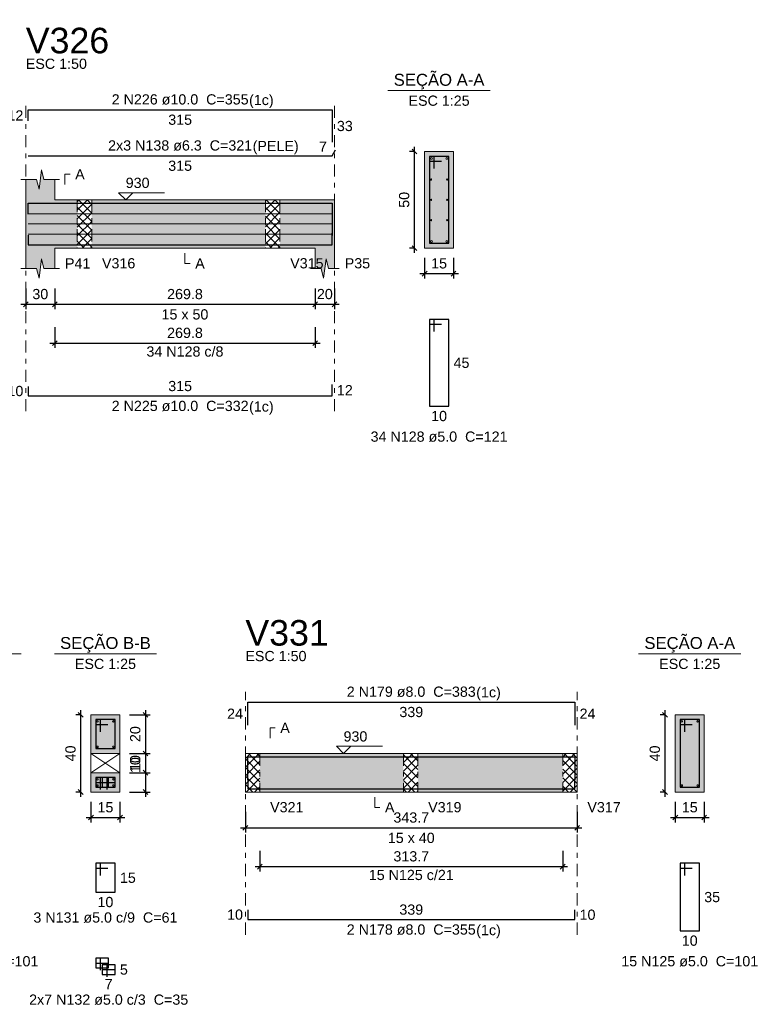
# Model space of a CAD drawing. Header units: millimetres. Extents: x 0 to 119, y 0 to 84.
# Tile 23 of 30: x 79 to 94, y 21 to 42. Entities that reach past the tile are written whole.
import ezdxf

# ---------------------------------------------------------------- set-up
doc = ezdxf.new("R2010")
doc.units = ezdxf.units.MM
doc.header["$MEASUREMENT"] = 0
doc.linetypes.add('DASHDOT', pattern=[2.54, 1.27, -0.635, 0, -0.635])
doc.linetypes.add('NULL', pattern=[0])
doc.layers.get('0').update_dxf_attribs({"lineweight": 18})
for name, color, linetype, lineweight in [('Descrição da armadura', 7, 'Continuous', 0), ('DT-Arm complementar', 5, 'Continuous', 5), ('DT-Barras na forma', 2, 'Continuous', 30), ('DT-Barras no corte', 5, 'Continuous', 5), ('DT-Barras rebatidas', 2, 'Continuous', 30), ('DT-Cotas', 9, 'Continuous', 5), ('DT-Forma', 5, 'Continuous', 5), ('DT-Hachura forma vigas', 254, 'Continuous', 5), ('DT-Hachura intersecção vigas', 9, 'Continuous', 5), ('DT-Hachura seção vigas', 254, 'Continuous', 5), ('DT-Pontilhado', 9, 'DASHDOT', 5), ('DT-Textos', 7, 'Continuous', 5), ('DT-Título', 3, 'Continuous', 20), ('Textos armaduras', 7, 'Continuous', 0)]:
    doc.layers.add(name, color=color, linetype=linetype, lineweight=lineweight)
doc.styles.add('Arial', font='txt')
doc.dimstyles.new('UM_25.000000', dxfattribs={"dimtxt": 0.18, "dimasz": 0.1, "dimexe": 0.1, "dimexo": 0.2, "dimgap": 0, "dimtad": 1, "dimtih": 1, "dimtoh": 1, "dimdec": 1, "dimlfac": 25, "dimzin": 0, "dimdsep": 46, "dimtxsty": 'Standard', "dimcen": 0.09, "dimdle": 0.1, "dimadec": 1, "dimazin": 2, "dimtfac": 1, "dimtdec": 4, "dimtofl": 0, "dimtmove": 0, "dimatfit": 3, "dimfxl": 1, "dimtolj": 1, "dimarcsym": 0})
doc.dimstyles.new('UM_50.000000', dxfattribs={"dimtxt": 0.18, "dimasz": 0.1, "dimexe": 0.1, "dimexo": 0.2, "dimgap": 0, "dimtad": 1, "dimtih": 1, "dimtoh": 1, "dimdec": 1, "dimlfac": 50, "dimzin": 0, "dimdsep": 46, "dimtxsty": 'Standard', "dimcen": 0.09, "dimdle": 0.1, "dimadec": 1, "dimazin": 2, "dimtfac": 1, "dimtdec": 4, "dimtofl": 0, "dimtmove": 0, "dimatfit": 3, "dimfxl": 1, "dimtolj": 1, "dimarcsym": 0})

# ---------------------------------------------------------------- blocks, each defined once
blk = doc.blocks.new('_Oblique')
at = {"color": 0, "linetype": 'ByBlock', "lineweight": -2}
blk.add_line((-0.5, -0.5), (0.5, 0.5), dxfattribs=at)
blk = doc.blocks.new('*D220')
at = {"layer": 'Defpoints', "color": 0}
for p in [(78.981, 36.2), (79.581, 36.2), (79.581, 35.671)]:
    blk.add_point(p, dxfattribs=at)
at = {"layer": 'DT-Cotas', "color": 0, "lineweight": -2}
for p, q in [((78.981, 36), (78.981, 35.571)), ((79.581, 36), (79.581, 35.571)), ((78.881, 35.671), (79.681, 35.671))]:
    blk.add_line(p, q, dxfattribs=at)
at = {"layer": 'DT-Cotas', "color": 0, "lineweight": -2, "xscale": 0.1, "yscale": 0.1, "zscale": 0.1, "rotation": 180}
blk.add_blockref('_Oblique', (78.981, 35.671), dxfattribs=at)
at = {"layer": 'DT-Cotas', "color": 0, "lineweight": -2, "xscale": 0.1, "yscale": 0.1, "zscale": 0.1}
blk.add_blockref('_Oblique', (79.581, 35.671), dxfattribs=at)
at = {"layer": 'DT-Cotas', "color": 7, "insert": (79.281, 35.882), "char_height": 0.2118, "attachment_point": 5, "rotation": 0.0057, "style": 'Arial'}
blk.add_mtext('\\A1;30', dxfattribs=at)
blk = doc.blocks.new('*D221')
at = {"layer": 'Defpoints', "color": 0}
for p in [(79.581, 36.2), (84.977, 36.2), (84.977, 35.671)]:
    blk.add_point(p, dxfattribs=at)
at = {"layer": 'DT-Cotas', "color": 0, "lineweight": -2}
for p, q in [((79.581, 36), (79.581, 35.571)), ((84.977, 36), (84.977, 35.571)), ((79.481, 35.671), (85.077, 35.671))]:
    blk.add_line(p, q, dxfattribs=at)
at = {"layer": 'DT-Cotas', "color": 0, "lineweight": -2, "xscale": 0.1, "yscale": 0.1, "zscale": 0.1, "rotation": 180}
blk.add_blockref('_Oblique', (79.581, 35.671), dxfattribs=at)
at = {"layer": 'DT-Cotas', "color": 0, "lineweight": -2, "xscale": 0.1, "yscale": 0.1, "zscale": 0.1}
blk.add_blockref('_Oblique', (84.977, 35.671), dxfattribs=at)
at = {"layer": 'DT-Cotas', "color": 7, "insert": (82.279, 35.882), "char_height": 0.2118, "attachment_point": 5, "rotation": 0.0057, "style": 'Arial'}
blk.add_mtext('\\A1;269.8', dxfattribs=at)
blk = doc.blocks.new('*D222')
at = {"layer": 'Defpoints', "color": 0}
for p in [(84.977, 36.2), (85.377, 36.2), (85.377, 35.671)]:
    blk.add_point(p, dxfattribs=at)
at = {"layer": 'DT-Cotas', "color": 0, "lineweight": -2}
for p, q in [((84.977, 36), (84.977, 35.571)), ((85.377, 36), (85.377, 35.571)), ((84.877, 35.671), (85.477, 35.671))]:
    blk.add_line(p, q, dxfattribs=at)
at = {"layer": 'DT-Cotas', "color": 0, "lineweight": -2, "xscale": 0.1, "yscale": 0.1, "zscale": 0.1, "rotation": 180}
blk.add_blockref('_Oblique', (84.977, 35.671), dxfattribs=at)
at = {"layer": 'DT-Cotas', "color": 0, "lineweight": -2, "xscale": 0.1, "yscale": 0.1, "zscale": 0.1}
blk.add_blockref('_Oblique', (85.377, 35.671), dxfattribs=at)
at = {"layer": 'DT-Cotas', "color": 7, "insert": (85.177, 35.882), "char_height": 0.2118, "attachment_point": 5, "rotation": 0.0057, "style": 'Arial'}
blk.add_mtext('\\A1;20', dxfattribs=at)
blk = doc.blocks.new('*D223')
at = {"layer": 'Defpoints', "color": 0}
for p in [(87.033, 38.836), (87.244, 38.836), (87.244, 36.836)]:
    blk.add_point(p, dxfattribs=at)
at = {"layer": 'DT-Cotas', "color": 0, "lineweight": -2}
for p, q in [((87.044, 38.836), (86.933, 38.836)), ((87.033, 36.736), (87.033, 38.936)), ((87.044, 36.836), (86.933, 36.836))]:
    blk.add_line(p, q, dxfattribs=at)
at = {"layer": 'DT-Cotas', "color": 0, "lineweight": -2, "xscale": 0.1, "yscale": 0.1, "zscale": 0.1}
for p, rotation in [((87.033, 38.836), 90), ((87.033, 36.836), 270)]:
    blk.add_blockref('_Oblique', p, dxfattribs=dict(at, rotation=rotation))
at = {"layer": 'DT-Cotas', "color": 7, "insert": (86.821, 37.836), "char_height": 0.2118, "attachment_point": 5, "rotation": 90, "style": 'Arial'}
blk.add_mtext('\\A1;50', dxfattribs=at)
blk = doc.blocks.new('*D224')
at = {"layer": 'Defpoints', "color": 0}
for p in [(87.244, 36.836), (87.844, 36.836), (87.844, 36.306)]:
    blk.add_point(p, dxfattribs=at)
at = {"layer": 'DT-Cotas', "color": 0, "lineweight": -2}
for p, q in [((87.244, 36.636), (87.244, 36.206)), ((87.844, 36.636), (87.844, 36.206)), ((87.144, 36.306), (87.944, 36.306))]:
    blk.add_line(p, q, dxfattribs=at)
at = {"layer": 'DT-Cotas', "color": 0, "lineweight": -2, "xscale": 0.1, "yscale": 0.1, "zscale": 0.1, "rotation": 180}
blk.add_blockref('_Oblique', (87.244, 36.306), dxfattribs=at)
at = {"layer": 'DT-Cotas', "color": 0, "lineweight": -2, "xscale": 0.1, "yscale": 0.1, "zscale": 0.1}
blk.add_blockref('_Oblique', (87.844, 36.306), dxfattribs=at)
at = {"layer": 'DT-Cotas', "color": 7, "insert": (87.544, 36.518), "char_height": 0.2118, "attachment_point": 5, "rotation": 0.0057, "style": 'Arial'}
blk.add_mtext('\\A1;15', dxfattribs=at)
blk = doc.blocks.new('*D225')
at = {"layer": 'Defpoints', "color": 0}
for p in [(79.581, 35.395), (84.977, 35.395), (84.977, 34.866)]:
    blk.add_point(p, dxfattribs=at)
at = {"layer": 'DT-Cotas', "color": 0, "lineweight": -2}
for p, q in [((79.581, 35.195), (79.581, 34.766)), ((84.977, 35.195), (84.977, 34.766)), ((79.481, 34.866), (85.077, 34.866))]:
    blk.add_line(p, q, dxfattribs=at)
at = {"layer": 'DT-Cotas', "color": 0, "lineweight": -2, "xscale": 0.1, "yscale": 0.1, "zscale": 0.1, "rotation": 180}
blk.add_blockref('_Oblique', (79.581, 34.866), dxfattribs=at)
at = {"layer": 'DT-Cotas', "color": 0, "lineweight": -2, "xscale": 0.1, "yscale": 0.1, "zscale": 0.1}
blk.add_blockref('_Oblique', (84.977, 34.866), dxfattribs=at)
at = {"layer": 'DT-Cotas', "color": 7, "insert": (82.279, 35.078), "char_height": 0.2118, "attachment_point": 5, "rotation": 0.0057, "style": 'Arial'}
blk.add_mtext('\\A1;269.8', dxfattribs=at)
blk = doc.blocks.new('*D275')
at = {"layer": 'Defpoints', "color": 0}
for p in [(80.119, 27.163), (80.331, 27.163), (80.331, 25.563)]:
    blk.add_point(p, dxfattribs=at)
at = {"layer": 'DT-Cotas', "color": 0, "lineweight": -2}
for p, q in [((80.131, 27.163), (80.019, 27.163)), ((80.119, 25.463), (80.119, 27.263)), ((80.131, 25.563), (80.019, 25.563))]:
    blk.add_line(p, q, dxfattribs=at)
at = {"layer": 'DT-Cotas', "color": 0, "lineweight": -2, "xscale": 0.1, "yscale": 0.1, "zscale": 0.1}
for p, rotation in [((80.119, 27.163), 90), ((80.119, 25.563), 270)]:
    blk.add_blockref('_Oblique', p, dxfattribs=dict(at, rotation=rotation))
at = {"layer": 'DT-Cotas', "color": 7, "insert": (79.907, 26.363), "char_height": 0.2118, "attachment_point": 5, "rotation": 90, "style": 'Arial'}
blk.add_mtext('\\A1;40', dxfattribs=at)
blk = doc.blocks.new('*D276')
at = {"layer": 'Defpoints', "color": 0}
for p in [(80.331, 25.563), (80.931, 25.563), (80.931, 25.034)]:
    blk.add_point(p, dxfattribs=at)
at = {"layer": 'DT-Cotas', "color": 0, "lineweight": -2}
for p, q in [((80.331, 25.363), (80.331, 24.934)), ((80.931, 25.363), (80.931, 24.934)), ((80.231, 25.034), (81.031, 25.034))]:
    blk.add_line(p, q, dxfattribs=at)
at = {"layer": 'DT-Cotas', "color": 0, "lineweight": -2, "xscale": 0.1, "yscale": 0.1, "zscale": 0.1, "rotation": 180}
blk.add_blockref('_Oblique', (80.331, 25.034), dxfattribs=at)
at = {"layer": 'DT-Cotas', "color": 0, "lineweight": -2, "xscale": 0.1, "yscale": 0.1, "zscale": 0.1}
blk.add_blockref('_Oblique', (80.931, 25.034), dxfattribs=at)
at = {"layer": 'DT-Cotas', "color": 7, "insert": (80.631, 25.246), "char_height": 0.2118, "attachment_point": 5, "rotation": 0.0057, "style": 'Arial'}
blk.add_mtext('\\A1;15', dxfattribs=at)
blk = doc.blocks.new('*D277')
at = {"layer": 'Defpoints', "color": 0}
for p in [(80.931, 27.163), (80.931, 26.363), (81.461, 26.363)]:
    blk.add_point(p, dxfattribs=at)
at = {"layer": 'DT-Cotas', "color": 0, "lineweight": -2}
for p, q in [((81.131, 27.163), (81.561, 27.163)), ((81.461, 27.263), (81.461, 26.263)), ((81.131, 26.363), (81.561, 26.363))]:
    blk.add_line(p, q, dxfattribs=at)
at = {"layer": 'DT-Cotas', "color": 0, "lineweight": -2, "xscale": 0.1, "yscale": 0.1, "zscale": 0.1}
for p, rotation in [((81.461, 27.163), 90), ((81.461, 26.363), 270)]:
    blk.add_blockref('_Oblique', p, dxfattribs=dict(at, rotation=rotation))
at = {"layer": 'DT-Cotas', "color": 7, "insert": (81.249, 26.763), "char_height": 0.2118, "attachment_point": 5, "rotation": 90, "style": 'Arial'}
blk.add_mtext('\\A1;20', dxfattribs=at)
blk = doc.blocks.new('*D278')
at = {"layer": 'Defpoints', "color": 0}
for p in [(80.931, 26.363), (80.931, 25.963), (81.461, 25.963)]:
    blk.add_point(p, dxfattribs=at)
at = {"layer": 'DT-Cotas', "color": 0, "lineweight": -2}
for p, q in [((81.131, 26.363), (81.561, 26.363)), ((81.461, 26.463), (81.461, 25.863)), ((81.131, 25.963), (81.561, 25.963))]:
    blk.add_line(p, q, dxfattribs=at)
at = {"layer": 'DT-Cotas', "color": 0, "lineweight": -2, "xscale": 0.1, "yscale": 0.1, "zscale": 0.1}
for p, rotation in [((81.461, 26.363), 90), ((81.461, 25.963), 270)]:
    blk.add_blockref('_Oblique', p, dxfattribs=dict(at, rotation=rotation))
at = {"layer": 'DT-Cotas', "color": 7, "insert": (81.249, 26.163), "char_height": 0.2118, "attachment_point": 5, "rotation": 90, "style": 'Arial'}
blk.add_mtext('\\A1;10', dxfattribs=at)
blk = doc.blocks.new('*D279')
at = {"layer": 'Defpoints', "color": 0}
for p in [(80.931, 25.963), (80.931, 25.563), (81.461, 25.563)]:
    blk.add_point(p, dxfattribs=at)
at = {"layer": 'DT-Cotas', "color": 0, "lineweight": -2}
for p, q in [((81.131, 25.963), (81.561, 25.963)), ((81.461, 26.063), (81.461, 25.463)), ((81.131, 25.563), (81.561, 25.563))]:
    blk.add_line(p, q, dxfattribs=at)
at = {"layer": 'DT-Cotas', "color": 0, "lineweight": -2, "xscale": 0.1, "yscale": 0.1, "zscale": 0.1}
for p, rotation in [((81.461, 25.963), 90), ((81.461, 25.563), 270)]:
    blk.add_blockref('_Oblique', p, dxfattribs=dict(at, rotation=rotation))
at = {"layer": 'DT-Cotas', "color": 7, "insert": (81.249, 26.121), "char_height": 0.2118, "attachment_point": 5, "rotation": 90, "style": 'Arial'}
blk.add_mtext('\\A1;10', dxfattribs=at)
blk = doc.blocks.new('*D284')
at = {"layer": 'Defpoints', "color": 0}
for p in [(83.53, 25.351), (90.405, 25.351), (90.405, 24.822)]:
    blk.add_point(p, dxfattribs=at)
at = {"layer": 'DT-Cotas', "color": 0, "lineweight": -2}
for p, q in [((83.53, 25.151), (83.53, 24.722)), ((90.405, 25.151), (90.405, 24.722)), ((83.43, 24.822), (90.505, 24.822))]:
    blk.add_line(p, q, dxfattribs=at)
at = {"layer": 'DT-Cotas', "color": 0, "lineweight": -2, "xscale": 0.1, "yscale": 0.1, "zscale": 0.1, "rotation": 180}
blk.add_blockref('_Oblique', (83.53, 24.822), dxfattribs=at)
at = {"layer": 'DT-Cotas', "color": 0, "lineweight": -2, "xscale": 0.1, "yscale": 0.1, "zscale": 0.1}
blk.add_blockref('_Oblique', (90.405, 24.822), dxfattribs=at)
at = {"layer": 'DT-Cotas', "color": 7, "insert": (86.968, 25.034), "char_height": 0.2118, "attachment_point": 5, "style": 'Arial'}
blk.add_mtext('\\A1;343.7', dxfattribs=at)
blk = doc.blocks.new('*D285')
at = {"layer": 'Defpoints', "color": 0}
for p in [(92.226, 27.163), (92.438, 27.163), (92.438, 25.563)]:
    blk.add_point(p, dxfattribs=at)
at = {"layer": 'DT-Cotas', "color": 0, "lineweight": -2}
for p, q in [((92.238, 27.163), (92.126, 27.163)), ((92.226, 25.463), (92.226, 27.263)), ((92.238, 25.563), (92.126, 25.563))]:
    blk.add_line(p, q, dxfattribs=at)
at = {"layer": 'DT-Cotas', "color": 0, "lineweight": -2, "xscale": 0.1, "yscale": 0.1, "zscale": 0.1}
for p, rotation in [((92.226, 27.163), 90), ((92.226, 25.563), 270)]:
    blk.add_blockref('_Oblique', p, dxfattribs=dict(at, rotation=rotation))
at = {"layer": 'DT-Cotas', "color": 7, "insert": (92.014, 26.363), "char_height": 0.2118, "attachment_point": 5, "rotation": 90, "style": 'Arial'}
blk.add_mtext('\\A1;40', dxfattribs=at)
blk = doc.blocks.new('*D286')
at = {"layer": 'Defpoints', "color": 0}
for p in [(92.438, 25.563), (93.038, 25.563), (93.038, 25.034)]:
    blk.add_point(p, dxfattribs=at)
at = {"layer": 'DT-Cotas', "color": 0, "lineweight": -2}
for p, q in [((92.438, 25.363), (92.438, 24.934)), ((93.038, 25.363), (93.038, 24.934)), ((92.338, 25.034), (93.138, 25.034))]:
    blk.add_line(p, q, dxfattribs=at)
at = {"layer": 'DT-Cotas', "color": 0, "lineweight": -2, "xscale": 0.1, "yscale": 0.1, "zscale": 0.1, "rotation": 180}
blk.add_blockref('_Oblique', (92.438, 25.034), dxfattribs=at)
at = {"layer": 'DT-Cotas', "color": 0, "lineweight": -2, "xscale": 0.1, "yscale": 0.1, "zscale": 0.1}
blk.add_blockref('_Oblique', (93.038, 25.034), dxfattribs=at)
at = {"layer": 'DT-Cotas', "color": 7, "insert": (92.738, 25.246), "char_height": 0.2118, "attachment_point": 5, "rotation": 0.0057, "style": 'Arial'}
blk.add_mtext('\\A1;15', dxfattribs=at)
blk = doc.blocks.new('*D287')
at = {"layer": 'Defpoints', "color": 0}
for p in [(83.83, 24.547), (90.105, 24.547), (90.105, 24.017)]:
    blk.add_point(p, dxfattribs=at)
at = {"layer": 'DT-Cotas', "color": 0, "lineweight": -2}
for p, q in [((83.83, 24.347), (83.83, 23.917)), ((90.105, 24.347), (90.105, 23.917)), ((83.73, 24.017), (90.205, 24.017))]:
    blk.add_line(p, q, dxfattribs=at)
at = {"layer": 'DT-Cotas', "color": 0, "lineweight": -2, "xscale": 0.1, "yscale": 0.1, "zscale": 0.1, "rotation": 180}
blk.add_blockref('_Oblique', (83.83, 24.017), dxfattribs=at)
at = {"layer": 'DT-Cotas', "color": 0, "lineweight": -2, "xscale": 0.1, "yscale": 0.1, "zscale": 0.1}
blk.add_blockref('_Oblique', (90.105, 24.017), dxfattribs=at)
at = {"layer": 'DT-Cotas', "color": 7, "insert": (86.968, 24.229), "char_height": 0.2118, "attachment_point": 5, "style": 'Arial'}
blk.add_mtext('\\A1;313.7', dxfattribs=at)

msp = doc.modelspace()

# ---------------------------------------------------------------- hatches: boundary and pattern name
at = {"layer": 'DT-Hachura forma vigas', "linetype": 'Continuous'}
for points in [[(79.5808, 36.8356), (80.047, 36.8356), (80.047, 37.8356), (79.5808, 37.8356), (79.5808, 38.2592), (79.3558, 38.2592), (79.3058, 38.4592), (79.2558, 38.0592), (79.2058, 38.2592), (78.9808, 38.2592), (78.9808, 37.8356), (78.9808, 36.8356), (78.9808, 36.412), (79.2058, 36.412), (79.2558, 36.212), (79.3058, 36.612), (79.3558, 36.412), (79.5808, 36.412), (79.5808, 36.8356)], [(80.347, 36.8356), (83.947, 36.8356), (83.947, 37.8356), (80.347, 37.8356), (80.347, 36.8356)], [(85.3768, 36.412), (85.3768, 36.8356), (85.3768, 37.8356), (84.9768, 37.8356), (84.247, 37.8356), (84.247, 36.8356), (84.9768, 36.8356), (84.9768, 36.412), (85.1018, 36.412), (85.1518, 36.212), (85.2018, 36.612), (85.2518, 36.412), (85.3768, 36.412)], [(83.8305, 25.5632), (86.8063, 25.5632), (86.8063, 26.3632), (83.8305, 26.3632), (83.8305, 25.5632)], [(87.1063, 25.5632), (90.1051, 25.5632), (90.1051, 26.3632), (87.1063, 26.3632), (87.1063, 25.5632)]]:
    msp.add_hatch(color=254, dxfattribs=at).paths.add_polyline_path(points)
at = {"layer": 'DT-Hachura intersecção vigas', "linetype": 'Continuous'}
h = msp.add_hatch(dxfattribs=at)
h.set_pattern_fill('ANSI37', color=9, style=0)
h.paths.add_polyline_path([(80.047, 36.8356), (80.347, 36.8356), (80.347, 37.8356), (80.047, 37.8356), (80.047, 36.8356)])
h = msp.add_hatch(dxfattribs=at)
h.set_pattern_fill('ANSI37', color=9, style=0)
h.paths.add_polyline_path([(83.947, 36.8356), (84.247, 36.8356), (84.247, 37.8356), (83.947, 37.8356), (83.947, 36.8356)])
h = msp.add_hatch(dxfattribs=at)
h.set_pattern_fill('ANSI37', color=9, style=0)
h.paths.add_polyline_path([(83.5305, 25.5632), (83.8305, 25.5632), (83.8305, 26.3632), (83.5305, 26.3632), (83.5305, 25.5632)])
h = msp.add_hatch(dxfattribs=at)
h.set_pattern_fill('ANSI37', color=9, style=0)
h.paths.add_polyline_path([(86.8063, 25.5632), (87.1063, 25.5632), (87.1063, 26.3632), (86.8063, 26.3632), (86.8063, 25.5632)])
h = msp.add_hatch(dxfattribs=at)
h.set_pattern_fill('ANSI37', color=9, style=0)
h.paths.add_polyline_path([(90.1051, 25.5632), (90.4051, 25.5632), (90.4051, 26.3632), (90.1051, 26.3632), (90.1051, 25.5632)])
at = {"layer": 'DT-Hachura seção vigas', "linetype": 'Continuous'}
for points in [[(87.2444, 36.8356), (87.2444, 36.8356), (87.8444, 36.8356), (87.8444, 38.8356), (87.2444, 38.8356), (87.2444, 36.8356)], [(92.4376, 25.5632), (92.4376, 25.5632), (93.0376, 25.5632), (93.0376, 27.1632), (92.4376, 27.1632), (92.4376, 25.5632)]]:
    msp.add_hatch(color=254, dxfattribs=at).paths.add_polyline_path(points)
h = msp.add_hatch(color=254, dxfattribs=at)
h.paths.add_polyline_path([(80.3311, 25.5632), (80.3311, 25.5632), (80.9311, 25.5632), (80.9311, 27.1632), (80.3311, 27.1632), (80.3311, 25.5632)])
h.paths.add_polyline_path([(80.9311, 26.3632), (80.3311, 26.3632), (80.3311, 25.9632), (80.9311, 25.9632), (80.9311, 26.3632)], flags=0)

# ---------------------------------------------------------------- linework, layer by layer
at = {"layer": 'DT-Arm complementar'}
for p, q in [((79.0308, 37.5456), (85.3268, 37.5456)), ((79.0308, 37.3356), (85.3268, 37.3356)), ((79.0308, 37.1256), (85.3268, 37.1256))]:
    msp.add_line(p, q, dxfattribs=at)
at = {"layer": 'DT-Barras na forma'}
for p, q in [((87.4444, 38.7356), (87.3444, 38.7356)), ((87.3444, 38.7356), (87.3444, 36.9356)), ((87.7444, 38.7356), (87.3444, 38.7356)), ((87.3444, 38.7356), (87.3444, 38.6356)), ((87.3444, 38.6356), (87.5944, 38.6356)), ((87.4444, 38.4856), (87.4444, 38.7356)), ((87.7444, 36.9356), (87.7444, 38.7356)), ((87.3444, 36.9356), (87.7444, 36.9356)), ((92.6376, 27.0632), (92.5376, 27.0632)), ((92.5376, 27.0632), (92.5376, 25.6632)), ((92.9376, 27.0632), (92.5376, 27.0632)), ((92.5376, 27.0632), (92.5376, 26.9632)), ((92.5376, 26.9632), (92.7876, 26.9632)), ((92.6376, 26.8132), (92.6376, 27.0632)), ((92.9376, 25.6632), (92.9376, 27.0632)), ((92.5376, 25.6632), (92.9376, 25.6632))]:
    msp.add_line(p, q, dxfattribs=at)
for points in [[(79.0308, 37.5356), (79.0308, 37.7656), (85.3268, 37.7656), (85.3268, 37.0984)], [(79.0308, 37.1056), (79.0308, 36.9056), (85.3268, 36.9056), (85.3268, 37.1456)], [(80.5311, 26.8132), (80.5311, 27.0632), (80.4311, 27.0632), (80.4311, 26.4632), (80.8311, 26.4632), (80.8311, 27.0632), (80.4311, 27.0632), (80.4311, 26.9632), (80.6811, 26.9632)], [(83.5805, 25.8174), (83.5805, 26.2952), (90.3551, 26.2952), (90.3551, 25.8174)], [(80.5311, 25.6132), (80.5311, 25.8632), (80.4311, 25.8632), (80.4311, 25.6632), (80.6977, 25.6632), (80.6977, 25.8632), (80.4311, 25.8632), (80.4311, 25.7632), (80.6811, 25.7632)], [(80.6644, 25.6132), (80.6644, 25.8632), (80.5644, 25.8632), (80.5644, 25.6632), (80.8311, 25.6632), (80.8311, 25.8632), (80.5644, 25.8632), (80.5644, 25.7632), (80.8144, 25.7632)], [(83.5805, 25.8312), (83.5805, 25.6312), (90.3551, 25.6312), (90.3551, 25.8312)], [(80.5311, 21.8678), (80.5311, 22.1178), (80.4311, 22.1178), (80.4311, 21.9178), (80.6977, 21.9178), (80.6977, 22.1178), (80.4311, 22.1178), (80.4311, 22.0178), (80.6811, 22.0178)]]:
    msp.add_lwpolyline(points, dxfattribs=at)
at = {"layer": 'DT-Barras no corte'}
for centre, radius in [((87.3844, 38.6956), 0.02), ((87.7044, 38.6956), 0.02), ((87.377, 38.2556), 0.0126), ((87.7118, 38.2556), 0.0126), ((87.377, 37.8356), 0.0126), ((87.7118, 37.8356), 0.0126), ((87.377, 37.4156), 0.0126), ((87.7118, 37.4156), 0.0126), ((87.3844, 36.9756), 0.02), ((87.7044, 36.9756), 0.02), ((80.4671, 27.0272), 0.016), ((80.7951, 27.0272), 0.016), ((92.5736, 27.0272), 0.016), ((92.9016, 27.0272), 0.016), ((80.4671, 26.4992), 0.016), ((80.7951, 26.4992), 0.016), ((80.4671, 25.8272), 0.016), ((80.4671, 25.6992), 0.016), ((80.7951, 25.8272), 0.016), ((80.7951, 25.6992), 0.016), ((92.5736, 25.6992), 0.016), ((92.9016, 25.6992), 0.016)]:
    msp.add_circle(centre, radius, dxfattribs=at)
at = {"layer": 'DT-Barras rebatidas'}
for points in [[(79.0308, 39.47), (79.0308, 39.7), (85.3268, 39.7), (85.3268, 39.0329)], [(79.0308, 38.7463), (85.3268, 38.7463), (85.3992, 38.8718)], [(87.4444, 35.1089), (87.4444, 35.3589), (87.3444, 35.3589), (87.3444, 33.5589), (87.7444, 33.5589), (87.7444, 35.3589), (87.3444, 35.3589), (87.3444, 35.2589), (87.5944, 35.2589)], [(79.0308, 33.9709), (79.0308, 33.7709), (85.3268, 33.7709), (85.3268, 34.0109)], [(83.5805, 26.947), (83.5805, 27.4248), (90.3551, 27.4248), (90.3551, 26.947)], [(80.5311, 23.8365), (80.5311, 24.0865), (80.4311, 24.0865), (80.4311, 23.4865), (80.8311, 23.4865), (80.8311, 24.0865), (80.4311, 24.0865), (80.4311, 23.9865), (80.6811, 23.9865)], [(92.6376, 23.8365), (92.6376, 24.0865), (92.5376, 24.0865), (92.5376, 22.6865), (92.9376, 22.6865), (92.9376, 24.0865), (92.5376, 24.0865), (92.5376, 23.9865), (92.7876, 23.9865)], [(83.5805, 23.1202), (83.5805, 22.9202), (90.3551, 22.9202), (90.3551, 23.1202)], [(80.6644, 21.7345), (80.6644, 21.9845), (80.5644, 21.9845), (80.5644, 21.7845), (80.8311, 21.7845), (80.8311, 21.9845), (80.5644, 21.9845), (80.5644, 21.8845), (80.8144, 21.8845)]]:
    msp.add_lwpolyline(points, dxfattribs=at)
at = {"layer": 'DT-Forma'}
for p, q in [((87.8444, 38.8356), (87.2444, 38.8356)), ((87.2444, 38.8356), (87.2444, 36.8356)), ((87.8444, 36.8356), (87.8444, 38.8356)), ((79.2558, 38.0592), (79.3058, 38.4592)), ((79.3058, 38.4592), (79.3558, 38.2592)), ((78.8808, 38.2592), (79.2058, 38.2592)), ((78.9808, 37.8356), (78.9808, 38.2592)), ((79.2058, 38.2592), (79.2558, 38.0592)), ((79.3558, 38.2592), (79.6808, 38.2592)), ((79.5808, 38.2592), (79.5808, 37.8356)), ((79.5808, 37.8356), (80.047, 37.8356)), ((80.047, 37.8356), (80.347, 37.8356)), ((80.347, 37.8356), (83.947, 37.8356)), ((83.947, 37.8356), (84.247, 37.8356)), ((84.247, 37.8356), (84.9768, 37.8356)), ((84.9768, 37.8356), (85.3768, 37.8356)), ((78.9808, 36.8356), (78.9808, 36.412)), ((79.5808, 36.412), (79.5808, 36.8356)), ((79.5808, 36.8356), (80.047, 36.8356)), ((80.047, 36.8356), (80.347, 36.8356)), ((80.347, 36.8356), (83.947, 36.8356)), ((83.947, 36.8356), (84.247, 36.8356)), ((84.247, 36.8356), (84.9768, 36.8356)), ((84.9768, 36.8356), (84.9768, 36.412)), ((85.3768, 36.412), (85.3768, 36.8356)), ((87.2444, 36.8356), (87.8444, 36.8356)), ((79.2558, 36.212), (79.3058, 36.612)), ((79.3058, 36.612), (79.3558, 36.412)), ((85.1518, 36.212), (85.2018, 36.612)), ((85.2018, 36.612), (85.2518, 36.412)), ((78.8808, 36.412), (79.2058, 36.412)), ((79.2058, 36.412), (79.2558, 36.212)), ((79.3558, 36.412), (79.6808, 36.412)), ((84.8768, 36.412), (85.1018, 36.412)), ((85.1018, 36.412), (85.1518, 36.212)), ((85.2518, 36.412), (85.4768, 36.412)), ((80.9311, 27.1632), (80.3311, 27.1632)), ((80.3311, 27.1632), (80.3311, 25.5632)), ((80.9311, 25.5632), (80.9311, 27.1632)), ((93.0376, 27.1632), (92.4376, 27.1632)), ((92.4376, 27.1632), (92.4376, 25.5632)), ((93.0376, 25.5632), (93.0376, 27.1632)), ((80.3311, 26.3632), (80.9311, 26.3632)), ((80.3311, 26.3632), (80.9311, 25.9632)), ((80.3311, 25.9632), (80.9311, 26.3632)), ((83.5305, 26.3632), (83.8305, 26.3632)), ((83.8305, 26.3632), (86.8063, 26.3632)), ((86.8063, 26.3632), (87.1063, 26.3632)), ((87.1063, 26.3632), (90.1051, 26.3632)), ((90.1051, 26.3632), (90.4051, 26.3632)), ((80.3311, 25.9632), (80.9311, 25.9632)), ((80.3311, 25.5632), (80.9311, 25.5632)), ((83.5305, 25.5632), (83.8305, 25.5632)), ((83.8305, 25.5632), (86.8063, 25.5632)), ((86.8063, 25.5632), (87.1063, 25.5632)), ((87.1063, 25.5632), (90.1051, 25.5632)), ((90.1051, 25.5632), (90.4051, 25.5632)), ((92.4376, 25.5632), (93.0376, 25.5632))]:
    msp.add_line(p, q, dxfattribs=at)
at = {"layer": 'DT-Forma', "linetype": 'Continuous'}
for p, q in [((78.9808, 36.8356), (78.9808, 37.8356)), ((85.3768, 37.8356), (85.3768, 36.8356)), ((83.5305, 25.5632), (83.5305, 26.3632)), ((90.4051, 26.3632), (90.4051, 25.5632))]:
    msp.add_line(p, q, dxfattribs=at)
at = {"layer": 'DT-Pontilhado', "ltscale": 0.2}
for p, q in [((78.9808, 33.4532), (78.9808, 39.9118)), ((85.3768, 33.4532), (85.3768, 39.9118)), ((80.047, 37.8356), (80.047, 36.8356)), ((80.347, 37.8356), (80.347, 36.8356)), ((83.947, 37.8356), (83.947, 36.8356)), ((84.247, 37.8356), (84.247, 36.8356)), ((83.5305, 22.6025), (83.5305, 27.6366)), ((90.4051, 22.6025), (90.4051, 27.6366)), ((83.8305, 26.3632), (83.8305, 25.5632)), ((86.8063, 26.3632), (86.8063, 25.5632)), ((87.1063, 26.3632), (87.1063, 25.5632)), ((90.1051, 26.3632), (90.1051, 25.5632))]:
    msp.add_line(p, q, dxfattribs=at)
at = {"layer": 'DT-Textos'}
for p, q in [((86.4854, 40.1005), (88.6034, 40.1005)), ((76.7638, 28.4281), (78.8818, 28.4281)), ((79.5721, 28.4281), (81.6901, 28.4281)), ((91.6786, 28.4281), (93.7966, 28.4281))]:
    msp.add_line(p, q, dxfattribs=at)
for points in [[(79.7926, 38.1533), (79.7926, 38.3651), (79.8985, 38.3651)], [(81.1996, 37.9838), (81.0513, 37.8356), (80.9031, 37.9838), (81.8562, 37.9838)], [(82.2788, 36.7297), (82.2788, 36.5179), (82.3847, 36.5179)], [(84.0423, 26.6809), (84.0423, 26.8927), (84.1482, 26.8927)], [(85.7129, 26.5115), (85.5646, 26.3632), (85.4163, 26.5115), (86.3694, 26.5115)], [(86.2111, 25.4573), (86.2111, 25.2455), (86.317, 25.2455)]]:
    msp.add_lwpolyline(points, dxfattribs=at)

# ---------------------------------------------------------------- texts
at = {"layer": 'Descrição da armadura', "linetype": 'NULL', "char_height": 0.2118, "attachment_point": 8, "line_spacing_factor": 0.9, "style": 'Arial'}
for s, insert, width in [('2 N226 ø10.0  C=355', (82.1789, 39.8063), 5.562109), ('2x3 N138 ø6.3  C=321', (82.1789, 38.8523), 5.852109), ('34 N128 c/8', (82.2788, 34.5841), 3.127695), ('2 N225 ø10.0  C=332', (82.1789, 33.4533), 5.562109), ('34 N128 ø5.0  C=121', (87.5439, 32.8173), 5.562109), ('2 N179 ø8.0  C=383', (86.9676, 27.5311), 5.239541), ('15 N125 c/21', (86.9678, 23.7354), 3.450264), ('3 N131 ø5.0 c/9  C=61', (80.6312, 22.8511), 5.851826), ('2 N178 ø8.0  C=355', (86.9676, 22.6021), 5.239541), ('17 N125 ø5.0  C=101', (77.8232, 21.9451), 5.562109), ('15 N125 ø5.0  C=101', (92.7376, 21.9451), 5.562109), ('2x7 N132 ø5.0 c/3  C=35', (80.6982, 21.1491), 6.464395)]:
    msp.add_mtext(s, dxfattribs=dict(at, insert=insert, width=width))
at = {"layer": 'DT-Textos', "linetype": 'NULL', "line_spacing_factor": 0.798, "style": 'Arial'}
for s, insert, char_height, width, attachment_point in [('ESC 1:50', (78.9809, 40.5473), 0.2118, 2.482559, 7), ('SEÇÃO A-A', (87.5439, 40.1244), 0.2471, 3.812061, 8), ('(1c)', (83.6069, 39.7364), 0.2118, 0.998857, 7), ('ESC 1:25', (87.5439, 39.7823), 0.2118, 2.482559, 8), ('(PELE)', (83.6809, 38.7824), 0.2118, 1.869424, 7), ('A', (80.0039, 38.2593), 0.2118, 0.386855, 7), ('930', (81.0509, 38.0793), 0.2118, 0.967705, 7), ('P41', (79.7929, 36.4123), 0.2118, 1.031992, 7), ('V316', (80.5589, 36.4123), 0.2118, 1.354561, 7), ('A', (82.4909, 36.4123), 0.2118, 0.386855, 7), ('V315', (84.4589, 36.4123), 0.2118, 1.354561, 7), ('P35', (85.5889, 36.4123), 0.2118, 1.031992, 7), ('15 x 50', (82.2789, 35.3533), 0.2118, 1.902559, 8), ('(1c)', (83.6069, 33.3834), 0.2118, 0.998857, 7), ('SEÇÃO B-B', (80.6312, 28.4522), 0.2471, 3.812061, 8), ('SEÇÃO A-A', (92.7376, 28.4522), 0.2471, 3.812061, 8), ('ESC 1:25', (80.6312, 28.1101), 0.2118, 2.482559, 8), ('ESC 1:50', (83.5306, 28.2721), 0.2118, 2.482559, 7), ('ESC 1:25', (92.7376, 28.1101), 0.2118, 2.482559, 8), ('(1c)', (88.3136, 27.4612), 0.2118, 0.998857, 7), ('A', (84.2536, 26.7871), 0.2118, 0.386855, 7), ('930', (85.5646, 26.6071), 0.2118, 0.967705, 7), ('V321', (84.0426, 25.1401), 0.2118, 1.354561, 7), ('A', (86.4226, 25.1401), 0.2118, 0.386855, 7), ('V319', (87.3176, 25.1401), 0.2118, 1.354561, 7), ('V317', (90.6166, 25.1401), 0.2118, 1.354561, 7), ('15 x 40', (86.9676, 24.5041), 0.2118, 1.902559, 8), ('(1c)', (88.3136, 22.5322), 0.2118, 0.998857, 7)]:
    msp.add_mtext(s, dxfattribs=dict(at, insert=insert, char_height=char_height, width=width, attachment_point=attachment_point))
at = {"layer": 'DT-Título', "linetype": 'NULL', "char_height": 0.5295, "width": 3.456465, "attachment_point": 7, "line_spacing_factor": 0.798, "style": 'Arial'}
for s, insert in [('V326', (78.9809, 40.8652)), ('V331', (83.5306, 28.59))]:
    msp.add_mtext(s, dxfattribs=dict(at, insert=insert))
at = {"layer": 'Textos armaduras', "linetype": 'NULL', "char_height": 0.2118, "line_spacing_factor": 0.9, "style": 'Arial'}
for s, insert, width, attachment_point in [('12', (78.9308, 39.4791), 1.045137, 9), ('315', (82.1788, 39.6027), 1.367705, 2), ('33', (85.4268, 39.4723), 1.045137, 1), ('7', (85.2202, 38.8322), 0.722568, 9), ('315', (82.1788, 38.649), 1.367705, 2), ('45', (87.8444, 34.5648), 1.045137, 1), ('315', (82.1788, 33.8682), 1.367705, 8), ('10', (78.9308, 33.765), 1.045137, 9), ('12', (85.4268, 33.9968), 1.045137, 1), ('10', (87.5444, 33.4616), 1.045137, 2), ('24', (83.4805, 27.08), 1.045137, 9), ('339', (86.9678, 27.3275), 1.367705, 2), ('24', (90.4551, 27.2918), 1.045137, 1), ('15', (80.9311, 23.8924), 1.045137, 1), ('35', (93.0376, 23.4924), 1.045137, 1), ('10', (80.6311, 23.3892), 1.045137, 2), ('339', (86.9678, 23.0175), 1.367705, 8), ('10', (83.4805, 22.9143), 1.045137, 9), ('10', (90.4551, 23.1261), 1.045137, 1), ('10', (92.7376, 22.5892), 1.045137, 2), ('5', (80.9311, 21.9904), 0.722568, 1), ('7', (80.6977, 21.6872), 0.722568, 2)]:
    msp.add_mtext(s, dxfattribs=dict(at, insert=insert, width=width, attachment_point=attachment_point))

# ---------------------------------------------------------------- dimensions: what is measured, and where the dimension line sits
at = {"layer": 'DT-Cotas'}
for base, p1, p2, picture, middle in [((87.0326, 38.8356), (87.2444, 36.8356), (87.2444, 38.8356), '*D223', (86.8208, 37.8356)), ((80.1193, 27.1632), (80.3311, 25.5632), (80.3311, 27.1632), '*D275', (79.9075, 26.3632)), ((81.4606, 26.3632), (80.9311, 27.1632), (80.9311, 26.3632), '*D277', (81.2488, 26.7632)), ((92.2258, 27.1632), (92.4376, 25.5632), (92.4376, 27.1632), '*D285', (92.014, 26.3632)), ((81.4606, 25.9632), (80.9311, 26.3632), (80.9311, 25.9632), '*D278', (81.2488, 26.1632)), ((81.4606, 25.5632), (80.9311, 25.9632), (80.9311, 25.5632), '*D279', (81.2488, 26.1205))]:
    dim = msp.add_linear_dim(base=base, p1=p1, p2=p2, angle=90, dimstyle='UM_25.000000', override={"dimtxt": 0.2118, "dimasz": 0.1, "dimexe": 0.1, "dimexo": 0.2, "dimtad": 1, "dimtih": 0, "dimtoh": 0, "dimdec": 1, "dimlfac": 25, "dimzin": 8, "dimtxsty": 'Arial', "dimblk": 'Oblique', "dimblk1": 'Oblique', "dimblk2": 'Oblique', "dimsah": 1, "dimdle": 0.1, "dimse1": 0, "dimse2": 0, "dimclrt": 7, "dimadec": 1, "dimazin": 3, "dimtmove": 2, "dimldrblk": 'Oblique'}, dxfattribs=at)
    dim.commit()
    dim.dimension.update_dxf_attribs({"geometry": picture, "text_midpoint": middle, "dimtype": 160, "text_rotation": 90})
for base, p1, p2, dimstyle, override, picture, middle in [((87.8444, 36.3061), (87.2444, 36.8356), (87.8444, 36.8356), 'UM_25.000000', {"dimtxt": 0.2118, "dimasz": 0.1, "dimexe": 0.1, "dimexo": 0.2, "dimtad": 1, "dimtih": 0, "dimtoh": 0, "dimdec": 1, "dimlfac": 25, "dimzin": 8, "dimtxsty": 'Arial', "dimblk": 'Oblique', "dimblk1": 'Oblique', "dimblk2": 'Oblique', "dimsah": 1, "dimdle": 0.1, "dimse1": 0, "dimse2": 0, "dimclrt": 7, "dimadec": 1, "dimazin": 3, "dimtmove": 2, "dimldrblk": 'Oblique'}, '*D224', (87.5444, 36.5179)), ((79.5808, 35.6707), (78.9808, 36.2002), (79.5808, 36.2002), 'UM_50.000000', {"dimtxt": 0.2118, "dimasz": 0.1, "dimexe": 0.1, "dimexo": 0.2, "dimtad": 1, "dimtih": 0, "dimtoh": 0, "dimdec": 1, "dimlfac": 50, "dimzin": 8, "dimtxsty": 'Arial', "dimblk": 'Oblique', "dimblk1": 'Oblique', "dimblk2": 'Oblique', "dimsah": 1, "dimdle": 0.1, "dimse1": 0, "dimse2": 0, "dimclrt": 7, "dimadec": 1, "dimazin": 3, "dimtmove": 2, "dimldrblk": 'Oblique'}, '*D220', (79.2808, 35.8825)), ((84.9768, 35.6707), (79.5808, 36.2002), (84.9768, 36.2002), 'UM_50.000000', {"dimtxt": 0.2118, "dimasz": 0.1, "dimexe": 0.1, "dimexo": 0.2, "dimtad": 1, "dimtih": 0, "dimtoh": 0, "dimdec": 1, "dimlfac": 50, "dimzin": 8, "dimtxsty": 'Arial', "dimblk": 'Oblique', "dimblk1": 'Oblique', "dimblk2": 'Oblique', "dimsah": 1, "dimdle": 0.1, "dimse1": 0, "dimse2": 0, "dimclrt": 7, "dimadec": 1, "dimazin": 3, "dimtmove": 2, "dimldrblk": 'Oblique'}, '*D221', (82.2788, 35.8825)), ((85.3768, 35.6707), (84.9768, 36.2002), (85.3768, 36.2002), 'UM_50.000000', {"dimtxt": 0.2118, "dimasz": 0.1, "dimexe": 0.1, "dimexo": 0.2, "dimtad": 1, "dimtih": 0, "dimtoh": 0, "dimdec": 1, "dimlfac": 50, "dimzin": 8, "dimtxsty": 'Arial', "dimblk": 'Oblique', "dimblk1": 'Oblique', "dimblk2": 'Oblique', "dimsah": 1, "dimdle": 0.1, "dimse1": 0, "dimse2": 0, "dimclrt": 7, "dimadec": 1, "dimazin": 3, "dimtmove": 2, "dimldrblk": 'Oblique'}, '*D222', (85.1768, 35.8825)), ((84.9768, 34.8658), (79.5808, 35.3953), (84.9768, 35.3953), 'UM_50.000000', {"dimtxt": 0.2118, "dimasz": 0.1, "dimexe": 0.1, "dimexo": 0.2, "dimtad": 1, "dimtih": 0, "dimtoh": 0, "dimdec": 1, "dimlfac": 50, "dimzin": 8, "dimtxsty": 'Arial', "dimblk": 'Oblique', "dimblk1": 'Oblique', "dimblk2": 'Oblique', "dimsah": 1, "dimdle": 0.1, "dimse1": 0, "dimse2": 0, "dimclrt": 7, "dimadec": 1, "dimazin": 3, "dimtmove": 2, "dimldrblk": 'Oblique'}, '*D225', (82.2788, 35.0776)), ((80.9311, 25.0337), (80.3311, 25.5632), (80.9311, 25.5632), 'UM_25.000000', {"dimtxt": 0.2118, "dimasz": 0.1, "dimexe": 0.1, "dimexo": 0.2, "dimtad": 1, "dimtih": 0, "dimtoh": 0, "dimdec": 1, "dimlfac": 25, "dimzin": 8, "dimtxsty": 'Arial', "dimblk": 'Oblique', "dimblk1": 'Oblique', "dimblk2": 'Oblique', "dimsah": 1, "dimdle": 0.1, "dimse1": 0, "dimse2": 0, "dimclrt": 7, "dimadec": 1, "dimazin": 3, "dimtmove": 2, "dimldrblk": 'Oblique'}, '*D276', (80.6311, 25.2455)), ((93.0376, 25.0337), (92.4376, 25.5632), (93.0376, 25.5632), 'UM_25.000000', {"dimtxt": 0.2118, "dimasz": 0.1, "dimexe": 0.1, "dimexo": 0.2, "dimtad": 1, "dimtih": 0, "dimtoh": 0, "dimdec": 1, "dimlfac": 25, "dimzin": 8, "dimtxsty": 'Arial', "dimblk": 'Oblique', "dimblk1": 'Oblique', "dimblk2": 'Oblique', "dimsah": 1, "dimdle": 0.1, "dimse1": 0, "dimse2": 0, "dimclrt": 7, "dimadec": 1, "dimazin": 3, "dimtmove": 2, "dimldrblk": 'Oblique'}, '*D286', (92.7376, 25.2455))]:
    dim = msp.add_linear_dim(base=base, p1=p1, p2=p2, dimstyle=dimstyle, override=override, dxfattribs=at)
    dim.commit()
    dim.dimension.update_dxf_attribs({"geometry": picture, "text_midpoint": middle, "dimtype": 160, "text_rotation": 0.00573})
for base, p1, p2, picture, middle in [((90.4051, 24.8219), (83.5305, 25.3514), (90.4051, 25.3514), '*D284', (86.9678, 25.0337)), ((90.1051, 24.0171), (83.8305, 24.5466), (90.1051, 24.5466), '*D287', (86.9678, 24.2289))]:
    dim = msp.add_linear_dim(base=base, p1=p1, p2=p2, dimstyle='UM_50.000000', override={"dimtxt": 0.2118, "dimasz": 0.1, "dimexe": 0.1, "dimexo": 0.2, "dimtad": 1, "dimtih": 0, "dimtoh": 0, "dimdec": 1, "dimlfac": 50, "dimzin": 8, "dimtxsty": 'Arial', "dimblk": 'Oblique', "dimblk1": 'Oblique', "dimblk2": 'Oblique', "dimsah": 1, "dimdle": 0.1, "dimse1": 0, "dimse2": 0, "dimclrt": 7, "dimadec": 1, "dimazin": 3, "dimtmove": 2, "dimldrblk": 'Oblique'}, dxfattribs=at)
    dim.commit()
    dim.dimension.update_dxf_attribs({"geometry": picture, "text_midpoint": middle, "dimtype": 160})

doc.saveas('drawing.dxf')
